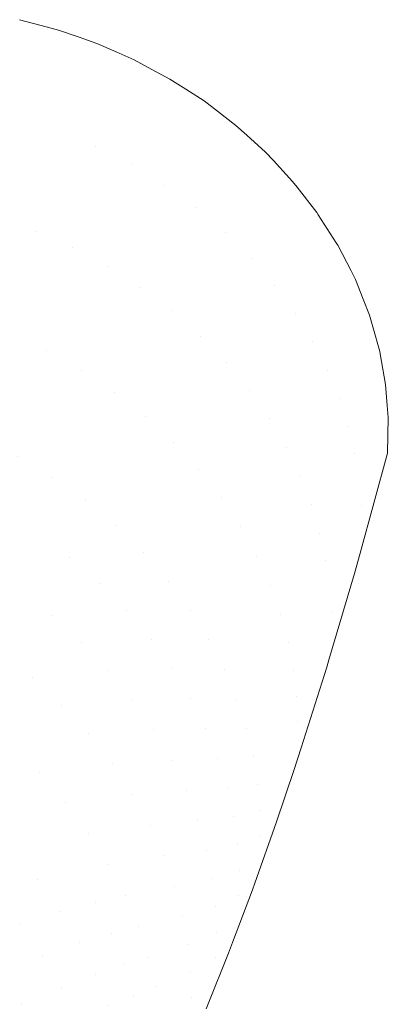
# Model space of a CAD drawing. Header units: centimetres. Extents: x -68 to 68, y -30 to 21.
# Tile 12 of 27: x 66.48 to 68.11, y -27.33 to -22.97. Entities that reach past the tile are written whole.
import ezdxf

# ---------------------------------------------------------------- set-up
doc = ezdxf.new("R2010")
doc.units = ezdxf.units.CM
doc.header["$LTSCALE"] = 2.54
doc.layers.add('Lucido design-1', color=7, linetype='Continuous')

# ---------------------------------------------------------------- blocks, each defined once
blk = doc.blocks.new('Gruppo-1')
at = {"color": 1, "linetype": 'Continuous', "lineweight": 9}
for points, invisible_edges in [([(66.5761, -22.9944, 168.0665), (66.4797, -22.9688, 168.0659), (66.2134, -23.8019, 169.4746)], 10), ([(66.2134, -23.8019, 169.4746), (66.3833, -23.8477, 169.4797), (66.5761, -22.9944, 168.0665)], 11), ([(66.653, -23.0149, 168.0669), (66.5761, -22.9944, 168.0665), (66.3833, -23.8477, 169.4797)], 10), ([(66.7442, -23.0469, 168.0629), (66.653, -23.0149, 168.0669), (66.3833, -23.8477, 169.4797)], 10), ([(66.3833, -23.8477, 169.4797), (66.5507, -23.9066, 169.4766), (66.7442, -23.0469, 168.0629)], 11), ([(66.8228, -23.0744, 168.0594), (66.7442, -23.0469, 168.0629), (66.5507, -23.9066, 169.4766)], 10), ([(66.8228, -23.0744, 168.0594), (66.5507, -23.9066, 169.4766), (66.8174, -23.531, 168.7397)], 11), ([(66.8174, -23.531, 168.7397), (66.9081, -23.1119, 168.0512), (66.8228, -23.0744, 168.0594)], 9), ([(66.9877, -23.1468, 168.0435), (66.9081, -23.1119, 168.0512), (66.8174, -23.531, 168.7397)], 10), ([(66.9877, -23.1468, 168.0435), (66.8174, -23.531, 168.7397), (66.9746, -23.6109, 168.7199)], 11), ([(66.9746, -23.6109, 168.7199), (67.066, -23.1888, 168.0314), (66.9877, -23.1468, 168.0435)], 9), ([(67.1462, -23.2319, 168.019), (67.066, -23.1888, 168.0314), (66.9746, -23.6109, 168.7199)], 10), ([(67.1462, -23.2319, 168.019), (66.9746, -23.6109, 168.7199), (67.1236, -23.7017, 168.6922)], 11), ([(67.1236, -23.7017, 168.6922), (67.216, -23.2768, 168.0038), (67.1462, -23.2319, 168.019)], 9), ([(67.2971, -23.3289, 167.9861), (67.216, -23.2768, 168.0038), (67.1236, -23.7017, 168.6922)], 10), ([(67.2971, -23.3289, 167.9861), (67.1236, -23.7017, 168.6922), (67.263, -23.8021, 168.6571)], 11), ([(67.263, -23.8021, 168.6571), (67.3566, -23.3745, 167.9689), (67.2971, -23.3289, 167.9861)], 9), ([(67.4388, -23.4373, 167.945), (67.3566, -23.3745, 167.9689), (67.263, -23.8021, 168.6571)], 10), ([(67.4388, -23.4373, 167.945), (67.263, -23.8021, 168.6571), (67.3913, -23.9107, 168.6152)], 11), ([(67.3913, -23.9107, 168.6152), (67.4864, -23.4805, 167.9272), (67.4388, -23.4373, 167.945)], 9), ([(67.5702, -23.5563, 167.8959), (67.4864, -23.4805, 167.9272), (67.3913, -23.9107, 168.6152)], 10), ([(66.5507, -23.9066, 169.4766), (66.7135, -23.9781, 169.4651), (66.8174, -23.531, 168.7397)], 11), ([(66.9746, -23.6109, 168.7199), (66.8174, -23.531, 168.7397), (66.7135, -23.9781, 169.4651)], 11), ([(67.3913, -23.9107, 168.6152), (67.5077, -24.026, 168.5673), (67.5702, -23.5563, 167.8959)], 11), ([(67.5077, -24.026, 168.5673), (67.6045, -23.5933, 167.8797), (67.5702, -23.5563, 167.8959)], 9), ([(67.6899, -23.6851, 167.8392), (67.6045, -23.5933, 167.8797), (67.5077, -24.026, 168.5673)], 10), ([(66.7135, -23.9781, 169.4651), (66.8697, -24.0615, 169.4453), (66.9746, -23.6109, 168.7199)], 11), ([(67.1236, -23.7017, 168.6922), (66.9746, -23.6109, 168.7199), (66.8697, -24.0615, 169.4453)], 11), ([(67.5077, -24.026, 168.5673), (67.6113, -24.1463, 168.5141), (67.6899, -23.6851, 167.8392)], 11), ([(67.6113, -24.1463, 168.5141), (67.7103, -23.7113, 167.827), (67.6899, -23.6851, 167.8392)], 9), ([(66.8697, -24.0615, 169.4453), (67.0175, -24.1556, 169.4174), (67.1236, -23.7017, 168.6922)], 11), ([(67.263, -23.8021, 168.6571), (67.1236, -23.7017, 168.6922), (67.0175, -24.1556, 169.4174)], 11), ([(67.7969, -23.8227, 167.7751), (67.7103, -23.7113, 167.827), (67.6113, -24.1463, 168.5141)], 10), ([(67.0175, -24.1556, 169.4174), (67.1554, -24.2591, 169.382), (67.263, -23.8021, 168.6571)], 11), ([(67.3913, -23.9107, 168.6152), (67.263, -23.8021, 168.6571), (67.1554, -24.2591, 169.382)], 11), ([(67.6113, -24.1463, 168.5141), (67.7019, -24.2702, 168.4565), (67.7969, -23.8227, 167.7751)], 11), ([(67.7019, -24.2702, 168.4565), (67.8034, -23.833, 167.77), (67.7969, -23.8227, 167.7751)], 9), ([(66.5507, -23.9066, 169.4766), (66.3833, -23.8477, 169.4797), (66.2702, -24.2952, 170.2082)], 11), ([(67.8829, -23.9572, 167.7094), (67.8034, -23.833, 167.77), (67.7019, -24.2702, 168.4565)], 10), ([(66.2702, -24.2952, 170.2082), (66.4373, -24.3582, 170.2055), (66.5507, -23.9066, 169.4766)], 11), ([(66.7135, -23.9781, 169.4651), (66.5507, -23.9066, 169.4766), (66.4373, -24.3582, 170.2055)], 11), ([(67.1554, -24.2591, 169.382), (67.2821, -24.3707, 169.3396), (67.3913, -23.9107, 168.6152)], 11), ([(67.5077, -24.026, 168.5673), (67.3913, -23.9107, 168.6152), (67.2821, -24.3707, 169.3396)], 11), ([(66.4373, -24.3582, 170.2055), (66.5995, -24.4338, 170.1941), (66.7135, -23.9781, 169.4651)], 11), ([(66.8697, -24.0615, 169.4453), (66.7135, -23.9781, 169.4651), (66.5995, -24.4338, 170.1941)], 11), ([(67.7019, -24.2702, 168.4565), (67.7793, -24.3959, 168.3955), (67.8829, -23.9572, 167.7094)], 11), ([(67.8899, -23.9681, 167.7041), (67.8829, -23.9572, 167.7094), (67.7793, -24.3959, 168.3955)], 10), ([(67.9487, -24.0824, 167.6459), (67.8899, -23.9681, 167.7041), (67.7793, -24.3959, 168.3955)], 10), ([(67.2821, -24.3707, 169.3396), (67.3965, -24.4887, 169.2911), (67.5077, -24.026, 168.5673)], 11), ([(67.6113, -24.1463, 168.5141), (67.5077, -24.026, 168.5673), (67.3965, -24.4887, 169.2911)], 11), ([(66.5995, -24.4338, 170.1941), (66.7549, -24.5212, 170.1742), (66.8697, -24.0615, 169.4453)], 11), ([(67.0175, -24.1556, 169.4174), (66.8697, -24.0615, 169.4453), (66.7549, -24.5212, 170.1742)], 11), ([(67.7793, -24.3959, 168.3955), (67.8439, -24.5221, 168.3319), (67.9487, -24.0824, 167.6459)], 11), ([(67.968, -24.1201, 167.6267), (67.9487, -24.0824, 167.6459), (67.8439, -24.5221, 168.3319)], 10), ([(68.0023, -24.2068, 167.5809), (67.968, -24.1201, 167.6267), (67.8439, -24.5221, 168.3319)], 10), ([(66.7549, -24.5212, 170.1742), (66.9015, -24.6192, 170.146), (67.0175, -24.1556, 169.4174)], 11), ([(67.1554, -24.2591, 169.382), (67.0175, -24.1556, 169.4174), (66.9015, -24.6192, 170.146)], 11), ([(67.3965, -24.4887, 169.2911), (67.498, -24.6115, 169.2373), (67.6113, -24.1463, 168.5141)], 11), ([(67.7019, -24.2702, 168.4565), (67.6113, -24.1463, 168.5141), (67.498, -24.6115, 169.2373)], 11), ([(67.8439, -24.5221, 168.3319), (67.896, -24.6476, 168.2667), (68.0023, -24.2068, 167.5809)], 11), ([(68.0303, -24.2775, 167.5435), (68.0023, -24.2068, 167.5809), (67.896, -24.6476, 168.2667)], 10), ([(66.9015, -24.6192, 170.146), (67.0379, -24.7265, 170.11), (67.1554, -24.2591, 169.382)], 11), ([(67.2821, -24.3707, 169.3396), (67.1554, -24.2591, 169.382), (67.0379, -24.7265, 170.11)], 11), ([(67.498, -24.6115, 169.2373), (67.5862, -24.7375, 169.179), (67.7019, -24.2702, 168.4565)], 11), ([(67.7793, -24.3959, 168.3955), (67.7019, -24.2702, 168.4565), (67.5862, -24.7375, 169.179)], 11), ([(68.0303, -24.2775, 167.5435), (67.896, -24.6476, 168.2667), (67.9362, -24.7711, 168.2004)], 11), ([(67.9362, -24.7711, 168.2004), (68.045, -24.3293, 167.5151), (68.0303, -24.2775, 167.5435)], 9), ([(68.0758, -24.4386, 167.4554), (68.045, -24.3293, 167.5151), (67.9362, -24.7711, 168.2004)], 10), ([(66.5995, -24.4338, 170.1941), (66.4373, -24.3582, 170.2055), (66.3103, -24.8243, 170.9393)], 11), ([(67.0379, -24.7265, 170.11), (67.1627, -24.8415, 170.0668), (67.2821, -24.3707, 169.3396)], 11), ([(67.3965, -24.4887, 169.2911), (67.2821, -24.3707, 169.3396), (67.1627, -24.8415, 170.0668)], 11), ([(66.3103, -24.8243, 170.9393), (66.4721, -24.9051, 170.9281), (66.5995, -24.4338, 170.1941)], 11), ([(66.7549, -24.5212, 170.1742), (66.5995, -24.4338, 170.1941), (66.4721, -24.9051, 170.9281)], 11), ([(67.5862, -24.7375, 169.179), (67.6612, -24.865, 169.1172), (67.7793, -24.3959, 168.3955)], 11), ([(67.8439, -24.5221, 168.3319), (67.7793, -24.3959, 168.3955), (67.6612, -24.865, 169.1172)], 11), ([(67.9362, -24.7711, 168.2004), (67.9654, -24.8918, 168.1339), (68.0758, -24.4386, 167.4554)], 11), ([(67.9654, -24.8918, 168.1339), (68.0777, -24.4491, 167.4494), (68.0758, -24.4386, 167.4554)], 9), ([(68.102, -24.5853, 167.3726), (68.0777, -24.4491, 167.4494), (67.9654, -24.8918, 168.1339)], 10), ([(66.4721, -24.9051, 170.9281), (66.6266, -24.9975, 170.9079), (66.7549, -24.5212, 170.1742)], 11), ([(66.9015, -24.6192, 170.146), (66.7549, -24.5212, 170.1742), (66.6266, -24.9975, 170.9079)], 11), ([(67.1627, -24.8415, 170.0668), (67.2749, -24.9627, 170.0174), (67.3965, -24.4887, 169.2911)], 11), ([(67.498, -24.6115, 169.2373), (67.3965, -24.4887, 169.2911), (67.2749, -24.9627, 170.0174)], 11), ([(67.6612, -24.865, 169.1172), (67.7232, -24.9928, 169.0529), (67.8439, -24.5221, 168.3319)], 11), ([(67.896, -24.6476, 168.2667), (67.8439, -24.5221, 168.3319), (67.7232, -24.9928, 169.0529)], 11), ([(68.102, -24.5853, 167.3726), (67.9654, -24.8918, 168.1339), (67.9941, -25.1216, 168.0026)], 11), ([(67.9941, -25.1216, 168.0026), (68.1095, -24.6783, 167.3186), (68.102, -24.5853, 167.3726)], 9), ([(66.6266, -24.9975, 170.9079), (66.772, -25.1003, 170.8791), (66.9015, -24.6192, 170.146)], 11), ([(67.0379, -24.7265, 170.11), (66.9015, -24.6192, 170.146), (66.772, -25.1003, 170.8791)], 11), ([(67.2749, -24.9627, 170.0174), (67.374, -25.0883, 169.9624), (67.498, -24.6115, 169.2373)], 11), ([(67.5862, -24.7375, 169.179), (67.498, -24.6115, 169.2373), (67.374, -25.0883, 169.9624)], 11), ([(67.7232, -24.9928, 169.0529), (67.7726, -25.1194, 168.9868), (67.896, -24.6476, 168.2667)], 11), ([(67.9362, -24.7711, 168.2004), (67.896, -24.6476, 168.2667), (67.7726, -25.1194, 168.9868)], 11), ([(68.1138, -24.7324, 167.2873), (68.1095, -24.6783, 167.3186), (67.9941, -25.1216, 168.0026)], 10), ([(66.772, -25.1003, 170.8791), (66.9067, -25.2122, 170.8421), (67.0379, -24.7265, 170.11)], 11), ([(67.1627, -24.8415, 170.0668), (67.0379, -24.7265, 170.11), (66.9067, -25.2122, 170.8421)], 11), ([(67.374, -25.0883, 169.9624), (67.4596, -25.2167, 169.9029), (67.5862, -24.7375, 169.179)], 11), ([(67.6612, -24.865, 169.1172), (67.5862, -24.7375, 169.179), (67.4596, -25.2167, 169.9029)], 11), ([(68.1106, -24.8896, 167.1935), (68.1138, -24.7324, 167.2873), (67.9941, -25.1216, 168.0026)], 10), ([(67.7726, -25.1194, 168.9868), (67.8102, -25.2438, 168.9197), (67.9362, -24.7711, 168.2004)], 11), ([(67.9654, -24.8918, 168.1339), (67.9362, -24.7711, 168.2004), (67.8102, -25.2438, 168.9197)], 11), ([(66.9067, -25.2122, 170.8421), (67.0294, -25.3315, 170.7976), (67.1627, -24.8415, 170.0668)], 11), ([(67.2749, -24.9627, 170.0174), (67.1627, -24.8415, 170.0668), (67.0294, -25.3315, 170.7976)], 11), ([(67.4596, -25.2167, 169.9029), (67.5317, -25.3463, 169.8399), (67.6612, -24.865, 169.1172)], 11), ([(67.7232, -24.9928, 169.0529), (67.6612, -24.865, 169.1172), (67.5317, -25.3463, 169.8399)], 11), ([(66.6266, -24.9975, 170.9079), (66.4721, -24.9051, 170.9281), (66.3246, -25.403, 171.6703)], 11), ([(67.8102, -25.2438, 168.9197), (67.8367, -25.3651, 168.8525), (67.9654, -24.8918, 168.1339)], 11), ([(67.9941, -25.1216, 168.0026), (67.9654, -24.8918, 168.1339), (67.8367, -25.3651, 168.8525)], 11), ([(67.9941, -25.1216, 168.0026), (67.9886, -25.3331, 167.8761), (68.1106, -24.8896, 167.1935)], 9), ([(66.3246, -25.403, 171.6703), (66.4783, -25.5019, 171.6497), (66.6266, -24.9975, 170.9079)], 11), ([(66.6266, -24.9975, 170.9079), (66.4783, -25.5019, 171.6497), (66.7004, -25.3509, 171.2483)], 11), ([(66.7004, -25.3509, 171.2483), (66.772, -25.1003, 170.8791), (66.6266, -24.9975, 170.9079)], 11), ([(67.0294, -25.3315, 170.7976), (67.1392, -25.4565, 170.7465), (67.2749, -24.9627, 170.0174)], 11), ([(67.374, -25.0883, 169.9624), (67.2749, -24.9627, 170.0174), (67.1392, -25.4565, 170.7465)], 11), ([(67.5317, -25.3463, 169.8399), (67.5907, -25.4758, 169.7741), (67.7232, -24.9928, 169.0529)], 11), ([(67.7726, -25.1194, 168.9868), (67.7232, -24.9928, 169.0529), (67.5907, -25.4758, 169.7741)], 11), ([(67.1392, -25.4565, 170.7465), (67.2354, -25.5856, 170.6897), (67.374, -25.0883, 169.9624)], 11), ([(67.4596, -25.2167, 169.9029), (67.374, -25.0883, 169.9624), (67.2354, -25.5856, 170.6897)], 11), ([(66.9067, -25.2122, 170.8421), (66.772, -25.1003, 170.8791), (66.7004, -25.3509, 171.2483)], 11), ([(67.5907, -25.4758, 169.7741), (67.6371, -25.6037, 169.7067), (67.7726, -25.1194, 168.9868)], 11), ([(67.8102, -25.2438, 168.9197), (67.7726, -25.1194, 168.9868), (67.6371, -25.6037, 169.7067)], 11), ([(67.8367, -25.3651, 168.8525), (67.8603, -25.5953, 168.7196), (67.9941, -25.1216, 168.0026)], 11), ([(67.9639, -25.4229, 168.0144), (67.9941, -25.1216, 168.0026), (67.8603, -25.5953, 168.7196)], 11), ([(67.9639, -25.4229, 168.0144), (67.9886, -25.3331, 167.8761), (67.9941, -25.1216, 168.0026)], 10), ([(66.7004, -25.3509, 171.2483), (66.8342, -25.4656, 171.2106), (66.9067, -25.2122, 170.8421)], 11), ([(67.0294, -25.3315, 170.7976), (66.9067, -25.2122, 170.8421), (66.8342, -25.4656, 171.2106)], 11), ([(67.2354, -25.5856, 170.6897), (67.3178, -25.7169, 170.6282), (67.4596, -25.2167, 169.9029)], 11), ([(67.5317, -25.3463, 169.8399), (67.4596, -25.2167, 169.9029), (67.3178, -25.7169, 170.6282)], 11), ([(67.6371, -25.6037, 169.7067), (67.6715, -25.729, 169.6382), (67.8102, -25.2438, 168.9197)], 11), ([(67.8367, -25.3651, 168.8525), (67.8102, -25.2438, 168.9197), (67.6715, -25.729, 169.6382)], 11), ([(66.4783, -25.5019, 171.6497), (66.6224, -25.6109, 171.6198), (66.7004, -25.3509, 171.2483)], 11), ([(66.8342, -25.4656, 171.2106), (66.7004, -25.3509, 171.2483), (66.6224, -25.6109, 171.6198)], 11), ([(66.8342, -25.4656, 171.2106), (66.9557, -25.5874, 171.1651), (67.0294, -25.3315, 170.7976)], 11), ([(67.1392, -25.4565, 170.7465), (67.0294, -25.3315, 170.7976), (66.9557, -25.5874, 171.1651)], 11), ([(67.3178, -25.7169, 170.6282), (67.3865, -25.8489, 170.5629), (67.5317, -25.3463, 169.8399)], 11), ([(67.5907, -25.4758, 169.7741), (67.5317, -25.3463, 169.8399), (67.3865, -25.8489, 170.5629)], 11), ([(67.6715, -25.729, 169.6382), (67.695, -25.8507, 169.5696), (67.8367, -25.3651, 168.8525)], 11), ([(67.8367, -25.3651, 168.8525), (67.695, -25.8507, 169.5696), (67.7082, -25.9682, 169.5014)], 11), ([(67.7082, -25.9682, 169.5014), (67.8603, -25.5953, 168.7196), (67.8367, -25.3651, 168.8525)], 11), ([(67.8603, -25.5953, 168.7196), (67.8505, -25.806, 168.592), (67.9639, -25.4229, 168.0144)], 9), ([(66.6224, -25.6109, 171.6198), (66.7551, -25.7287, 171.5812), (66.8342, -25.4656, 171.2106)], 11), ([(66.9557, -25.5874, 171.1651), (66.8342, -25.4656, 171.2106), (66.7551, -25.7287, 171.5812)], 11), ([(66.9557, -25.5874, 171.1651), (67.064, -25.7147, 171.1128), (67.1392, -25.4565, 170.7465)], 11), ([(67.2354, -25.5856, 170.6897), (67.1392, -25.4565, 170.7465), (67.064, -25.7147, 171.1128)], 11), ([(67.3865, -25.8489, 170.5629), (67.4418, -25.9801, 170.4949), (67.5907, -25.4758, 169.7741)], 11), ([(67.6371, -25.6037, 169.7067), (67.5907, -25.4758, 169.7741), (67.4418, -25.9801, 170.4949)], 11), ([(66.6224, -25.6109, 171.6198), (66.4783, -25.5019, 171.6497), (66.3927, -25.7716, 172.0263)], 11), ([(66.3927, -25.7716, 172.0263), (66.536, -25.8846, 171.9956), (66.6224, -25.6109, 171.6198)], 11), ([(66.7551, -25.7287, 171.5812), (66.6224, -25.6109, 171.6198), (66.536, -25.8846, 171.9956)], 11), ([(66.7551, -25.7287, 171.5812), (66.8753, -25.8533, 171.5345), (66.9557, -25.5874, 171.1651)], 11), ([(67.064, -25.7147, 171.1128), (66.9557, -25.5874, 171.1651), (66.8753, -25.8533, 171.5345)], 11), ([(67.064, -25.7147, 171.1128), (67.1586, -25.8457, 171.0547), (67.2354, -25.5856, 170.6897)], 11), ([(67.3178, -25.7169, 170.6282), (67.2354, -25.5856, 170.6897), (67.1586, -25.8457, 171.0547)], 11), ([(67.4418, -25.9801, 170.4949), (67.4845, -26.1094, 170.4251), (67.6371, -25.6037, 169.7067)], 11), ([(67.6715, -25.729, 169.6382), (67.6371, -25.6037, 169.7067), (67.4845, -26.1094, 170.4251)], 11), ([(67.7082, -25.9682, 169.5014), (67.7124, -26.0809, 169.4342), (67.8603, -25.5953, 168.7196)], 11), ([(67.8603, -25.5953, 168.7196), (67.7124, -26.0809, 169.4342), (67.7283, -26.1956, 169.1671)], 11), ([(67.7283, -26.1956, 169.1671), (67.8411, -25.8377, 168.6398), (67.8603, -25.5953, 168.7196)], 10), ([(67.8411, -25.8377, 168.6398), (67.8505, -25.806, 168.592), (67.8603, -25.5953, 168.7196)], 10), ([(66.536, -25.8846, 171.9956), (66.6676, -26.0059, 171.9556), (66.7551, -25.7287, 171.5812)], 11), ([(66.8753, -25.8533, 171.5345), (66.7551, -25.7287, 171.5812), (66.6676, -26.0059, 171.9556)], 11), ([(66.8753, -25.8533, 171.5345), (66.9821, -25.9831, 171.4806), (67.064, -25.7147, 171.1128)], 11), ([(67.1586, -25.8457, 171.0547), (67.064, -25.7147, 171.1128), (66.9821, -25.9831, 171.4806)], 11), ([(67.1586, -25.8457, 171.0547), (67.2391, -25.9786, 170.9916), (67.3178, -25.7169, 170.6282)], 11), ([(67.3865, -25.8489, 170.5629), (67.3178, -25.7169, 170.6282), (67.2391, -25.9786, 170.9916)], 11), ([(67.4845, -26.1094, 170.4251), (67.5151, -26.2355, 170.3543), (67.6715, -25.729, 169.6382)], 11), ([(67.695, -25.8507, 169.5696), (67.6715, -25.729, 169.6382), (67.5151, -26.2355, 170.3543)], 11), ([(66.536, -25.8846, 171.9956), (66.3927, -25.7716, 172.0263), (66.2943, -26.0627, 172.4112)], 11), ([(66.6676, -26.0059, 171.9556), (66.7864, -26.1338, 171.9072), (66.8753, -25.8533, 171.5345)], 11), ([(66.9821, -25.9831, 171.4806), (66.8753, -25.8533, 171.5345), (66.7864, -26.1338, 171.9072)], 11), ([(66.9821, -25.9831, 171.4806), (67.0748, -26.1163, 171.4207), (67.1586, -25.8457, 171.0547)], 11), ([(67.2391, -25.9786, 170.9916), (67.1586, -25.8457, 171.0547), (67.0748, -26.1163, 171.4207)], 11), ([(67.2391, -25.9786, 170.9916), (67.3058, -26.112, 170.9248), (67.3865, -25.8489, 170.5629)], 11), ([(67.4418, -25.9801, 170.4949), (67.3865, -25.8489, 170.5629), (67.3058, -26.112, 170.9248)], 11), ([(67.5151, -26.2355, 170.3543), (67.5347, -26.3576, 170.2834), (67.695, -25.8507, 169.5696)], 11), ([(67.7082, -25.9682, 169.5014), (67.695, -25.8507, 169.5696), (67.5347, -26.3576, 170.2834)], 11), ([(66.2943, -26.0627, 172.4112), (66.4367, -26.1804, 172.3793), (66.536, -25.8846, 171.9956)], 11), ([(66.6676, -26.0059, 171.9556), (66.536, -25.8846, 171.9956), (66.4367, -26.1804, 172.3793)], 11), ([(66.7864, -26.1338, 171.9072), (66.8913, -26.2665, 171.8514), (66.9821, -25.9831, 171.4806)], 11), ([(67.0748, -26.1163, 171.4207), (66.9821, -25.9831, 171.4806), (66.8913, -26.2665, 171.8514)], 11), ([(67.0748, -26.1163, 171.4207), (67.1532, -26.251, 171.3557), (67.2391, -25.9786, 170.9916)], 11), ([(67.3058, -26.112, 170.9248), (67.2391, -25.9786, 170.9916), (67.1532, -26.251, 171.3557)], 11), ([(67.3058, -26.112, 170.9248), (67.3591, -26.2442, 170.8551), (67.4418, -25.9801, 170.4949)], 11), ([(67.4845, -26.1094, 170.4251), (67.4418, -25.9801, 170.4949), (67.3591, -26.2442, 170.8551)], 11), ([(67.5347, -26.3576, 170.2834), (67.5441, -26.475, 170.213), (67.7082, -25.9682, 169.5014)], 11), ([(67.7124, -26.0809, 169.4342), (67.7082, -25.9682, 169.5014), (67.5441, -26.475, 170.213)], 11), ([(66.4367, -26.1804, 172.3793), (66.5671, -26.306, 172.3376), (66.6676, -26.0059, 171.9556)], 11), ([(66.7864, -26.1338, 171.9072), (66.6676, -26.0059, 171.9556), (66.5671, -26.306, 172.3376)], 11), ([(67.5441, -26.475, 170.213), (67.5446, -26.5872, 170.1436), (67.7124, -26.0809, 169.4342)], 11), ([(67.6184, -26.5238, 169.6361), (67.7124, -26.0809, 169.4342), (67.5446, -26.5872, 170.1436)], 11), ([(67.6184, -26.5238, 169.6361), (67.6963, -26.2911, 169.3037), (67.7124, -26.0809, 169.4342)], 10), ([(67.7124, -26.0809, 169.4342), (67.6963, -26.2911, 169.3037), (67.7283, -26.1956, 169.1671)], 9), ([(66.5671, -26.306, 172.3376), (66.6841, -26.4377, 172.2868), (66.7864, -26.1338, 171.9072)], 11), ([(66.8913, -26.2665, 171.8514), (66.7864, -26.1338, 171.9072), (66.6841, -26.4377, 172.2868)], 11), ([(66.8913, -26.2665, 171.8514), (66.9819, -26.402, 171.7891), (67.0748, -26.1163, 171.4207)], 11), ([(67.1532, -26.251, 171.3557), (67.0748, -26.1163, 171.4207), (66.9819, -26.402, 171.7891)], 11), ([(67.1532, -26.251, 171.3557), (67.2177, -26.3857, 171.2868), (67.3058, -26.112, 170.9248)], 11), ([(67.3591, -26.2442, 170.8551), (67.3058, -26.112, 170.9248), (67.2177, -26.3857, 171.2868)], 11), ([(67.3591, -26.2442, 170.8551), (67.3994, -26.3741, 170.7836), (67.4845, -26.1094, 170.4251)], 11), ([(67.5151, -26.2355, 170.3543), (67.4845, -26.1094, 170.4251), (67.3994, -26.3741, 170.7836)], 11), ([(66.5671, -26.306, 172.3376), (66.4367, -26.1804, 172.3793), (66.3162, -26.5125, 172.7777)], 11), ([(66.6841, -26.4377, 172.2868), (66.7869, -26.5737, 172.228), (66.8913, -26.2665, 171.8514)], 11), ([(66.9819, -26.402, 171.7891), (66.8913, -26.2665, 171.8514), (66.7869, -26.5737, 172.228)], 11), ([(66.9819, -26.402, 171.7891), (67.058, -26.5386, 171.7216), (67.1532, -26.251, 171.3557)], 11), ([(67.2177, -26.3857, 171.2868), (67.1532, -26.251, 171.3557), (67.058, -26.5386, 171.7216)], 11), ([(67.2177, -26.3857, 171.2868), (67.2685, -26.5189, 171.215), (67.3591, -26.2442, 170.8551)], 11), ([(67.3994, -26.3741, 170.7836), (67.3591, -26.2442, 170.8551), (67.2685, -26.5189, 171.215)], 11), ([(67.3994, -26.3741, 170.7836), (67.4278, -26.5005, 170.7112), (67.5151, -26.2355, 170.3543)], 11), ([(67.5347, -26.3576, 170.2834), (67.5151, -26.2355, 170.3543), (67.4278, -26.5005, 170.7112)], 11), ([(66.3162, -26.5125, 172.7777), (66.445, -26.6435, 172.7333), (66.5671, -26.306, 172.3376)], 11), ([(66.6841, -26.4377, 172.2868), (66.5671, -26.306, 172.3376), (66.445, -26.6435, 172.7333)], 11), ([(67.058, -26.5386, 171.7216), (67.1199, -26.6747, 171.6499), (67.2177, -26.3857, 171.2868)], 11), ([(67.2685, -26.5189, 171.215), (67.2177, -26.3857, 171.2868), (67.1199, -26.6747, 171.6499)], 11), ([(67.2685, -26.5189, 171.215), (67.3064, -26.6494, 171.1414), (67.3994, -26.3741, 170.7836)], 11), ([(67.4278, -26.5005, 170.7112), (67.3994, -26.3741, 170.7836), (67.3064, -26.6494, 171.1414)], 11), ([(67.4278, -26.5005, 170.7112), (67.4451, -26.6226, 170.6386), (67.5347, -26.3576, 170.2834)], 11), ([(67.5441, -26.475, 170.213), (67.5347, -26.3576, 170.2834), (67.4451, -26.6226, 170.6386)], 11), ([(66.445, -26.6435, 172.7333), (66.56, -26.7798, 172.679), (66.6841, -26.4377, 172.2868)], 11), ([(66.7869, -26.5737, 172.228), (66.6841, -26.4377, 172.2868), (66.56, -26.7798, 172.679)], 11), ([(66.7869, -26.5737, 172.228), (66.8751, -26.7118, 172.1625), (66.9819, -26.402, 171.7891)], 11), ([(67.058, -26.5386, 171.7216), (66.9819, -26.402, 171.7891), (66.8751, -26.7118, 172.1625)], 11), ([(67.4451, -26.6226, 170.6386), (67.4523, -26.7398, 170.5666), (67.5441, -26.475, 170.213)], 11), ([(67.5446, -26.5872, 170.1436), (67.5441, -26.475, 170.213), (67.4523, -26.7398, 170.5666)], 11), ([(67.1199, -26.6747, 171.6499), (67.168, -26.8088, 171.5753), (67.2685, -26.5189, 171.215)], 11), ([(67.3064, -26.6494, 171.1414), (67.2685, -26.5189, 171.215), (67.168, -26.8088, 171.5753)], 11), ([(67.3064, -26.6494, 171.1414), (67.3323, -26.776, 171.0668), (67.4278, -26.5005, 170.7112)], 11), ([(67.4451, -26.6226, 170.6386), (67.4278, -26.5005, 170.7112), (67.3323, -26.776, 171.0668)], 11), ([(67.5446, -26.5872, 170.1436), (67.5219, -26.795, 170.0095), (67.6184, -26.5238, 169.6361)], 9), ([(66.8751, -26.7118, 172.1625), (66.9485, -26.8505, 172.0913), (67.058, -26.5386, 171.7216)], 11), ([(67.1199, -26.6747, 171.6499), (67.058, -26.5386, 171.7216), (66.9485, -26.8505, 172.0913)], 11), ([(66.56, -26.7798, 172.679), (66.6604, -26.9194, 172.6159), (66.7869, -26.5737, 172.228)], 11), ([(66.7869, -26.5737, 172.228), (66.6604, -26.9194, 172.6159), (66.8142, -26.8793, 172.352)], 11), ([(66.8142, -26.8793, 172.352), (66.8751, -26.7118, 172.1625), (66.7869, -26.5737, 172.228)], 11), ([(67.4523, -26.7398, 170.5666), (67.4506, -26.8515, 170.4957), (67.5446, -26.5872, 170.1436)], 11), ([(67.5114, -26.8245, 170.0502), (67.5446, -26.5872, 170.1436), (67.4506, -26.8515, 170.4957)], 11), ([(67.5114, -26.8245, 170.0502), (67.5219, -26.795, 170.0095), (67.5446, -26.5872, 170.1436)], 10), ([(66.56, -26.7798, 172.679), (66.445, -26.6435, 172.7333), (66.3701, -26.8342, 172.9392)], 11), ([(67.168, -26.8088, 171.5753), (67.203, -26.9397, 171.4988), (67.3064, -26.6494, 171.1414)], 11), ([(67.3323, -26.776, 171.0668), (67.3064, -26.6494, 171.1414), (67.203, -26.9397, 171.4988)], 11), ([(67.3323, -26.776, 171.0668), (67.347, -26.898, 170.9921), (67.4451, -26.6226, 170.6386)], 11), ([(67.4523, -26.7398, 170.5666), (67.4451, -26.6226, 170.6386), (67.347, -26.898, 170.9921)], 11), ([(66.9485, -26.8505, 172.0913), (67.0073, -26.9879, 172.0158), (67.1199, -26.6747, 171.6499)], 11), ([(67.168, -26.8088, 171.5753), (67.1199, -26.6747, 171.6499), (67.0073, -26.9879, 172.0158)], 11), ([(66.9485, -26.8505, 172.0913), (66.8751, -26.7118, 172.1625), (66.8142, -26.8793, 172.352)], 11), ([(67.347, -26.898, 170.9921), (67.3518, -27.0146, 170.918), (67.4523, -26.7398, 170.5666)], 11), ([(67.4506, -26.8515, 170.4957), (67.4523, -26.7398, 170.5666), (67.3518, -27.0146, 170.918)], 11), ([(66.3701, -26.8342, 172.9392), (66.484, -26.9731, 172.8824), (66.56, -26.7798, 172.679)], 11), ([(66.6604, -26.9194, 172.6159), (66.56, -26.7798, 172.679), (66.484, -26.9731, 172.8824)], 11), ([(67.203, -26.9397, 171.4988), (67.226, -27.0663, 171.4214), (67.3323, -26.776, 171.0668)], 11), ([(67.347, -26.898, 170.9921), (67.3323, -26.776, 171.0668), (67.226, -27.0663, 171.4214)], 11), ([(66.484, -26.9731, 172.8824), (66.3701, -26.8342, 172.9392), (66.2793, -27.0497, 173.1545)], 11), ([(67.0073, -26.9879, 172.0158), (67.0522, -27.1227, 171.9372), (67.168, -26.8088, 171.5753)], 11), ([(67.203, -26.9397, 171.4988), (67.168, -26.8088, 171.5753), (67.0522, -27.1227, 171.9372)], 11), ([(67.4506, -26.8515, 170.4957), (67.4235, -27.0578, 170.3585), (67.5114, -26.8245, 170.0502)], 9), ([(66.8142, -26.8793, 172.352), (66.886, -27.019, 172.2784), (66.9485, -26.8505, 172.0913)], 11), ([(67.0073, -26.9879, 172.0158), (66.9485, -26.8505, 172.0913), (66.886, -27.019, 172.2784)], 11), ([(67.3518, -27.0146, 170.918), (67.3475, -27.1256, 170.8451), (67.4506, -26.8515, 170.4957)], 11), ([(67.4058, -27.1048, 170.4206), (67.4506, -26.8515, 170.4957), (67.3475, -27.1256, 170.8451)], 11), ([(67.4058, -27.1048, 170.4206), (67.4235, -27.0578, 170.3585), (67.4506, -26.8515, 170.4957)], 10), ([(66.484, -26.9731, 172.8824), (66.583, -27.1147, 172.8163), (66.6604, -26.9194, 172.6159)], 11), ([(66.7456, -27.0604, 172.5454), (66.6604, -26.9194, 172.6159), (66.583, -27.1147, 172.8163)], 11), ([(66.6604, -26.9194, 172.6159), (66.7456, -27.0604, 172.5454), (66.8142, -26.8793, 172.352)], 11), ([(66.886, -27.019, 172.2784), (66.8142, -26.8793, 172.352), (66.7456, -27.0604, 172.5454)], 11), ([(67.226, -27.0663, 171.4214), (67.2379, -27.1878, 171.3439), (67.347, -26.898, 170.9921)], 11), ([(67.3518, -27.0146, 170.918), (67.347, -26.898, 170.9921), (67.2379, -27.1878, 171.3439)], 11), ([(67.0522, -27.1227, 171.9372), (67.084, -27.2536, 171.8566), (67.203, -26.9397, 171.4988)], 11), ([(67.226, -27.0663, 171.4214), (67.203, -26.9397, 171.4988), (67.084, -27.2536, 171.8566)], 11), ([(66.2793, -27.0497, 173.1545), (66.392, -27.1913, 173.0944), (66.484, -26.9731, 172.8824)], 11), ([(66.583, -27.1147, 172.8163), (66.484, -26.9731, 172.8824), (66.392, -27.1913, 173.0944)], 11), ([(66.886, -27.019, 172.2784), (66.9432, -27.157, 172.2004), (67.0073, -26.9879, 172.0158)], 11), ([(67.0522, -27.1227, 171.9372), (67.0073, -26.9879, 172.0158), (66.9432, -27.157, 172.2004)], 11), ([(66.7456, -27.0604, 172.5454), (66.8158, -27.201, 172.4688), (66.886, -27.019, 172.2784)], 11), ([(66.9432, -27.157, 172.2004), (66.886, -27.019, 172.2784), (66.8158, -27.201, 172.4688)], 11), ([(67.2379, -27.1878, 171.3439), (67.2397, -27.3036, 171.267), (67.3518, -27.0146, 170.918)], 11), ([(67.3475, -27.1256, 170.8451), (67.3518, -27.0146, 170.918), (67.2397, -27.3036, 171.267)], 11), ([(66.583, -27.1147, 172.8163), (66.6667, -27.257, 172.7423), (66.7456, -27.0604, 172.5454)], 11), ([(66.8158, -27.201, 172.4688), (66.7456, -27.0604, 172.5454), (66.6667, -27.257, 172.7423)], 11), ([(67.084, -27.2536, 171.8566), (67.1036, -27.3797, 171.7752), (67.226, -27.0663, 171.4214)], 11), ([(67.2379, -27.1878, 171.3439), (67.226, -27.0663, 171.4214), (67.1036, -27.3797, 171.7752)], 11), ([(66.392, -27.1913, 173.0944), (66.4895, -27.3348, 173.0243), (66.583, -27.1147, 172.8163)], 11), ([(66.6667, -27.257, 172.7423), (66.583, -27.1147, 172.8163), (66.4895, -27.3348, 173.0243)], 11), ([(66.9432, -27.157, 172.2004), (66.9863, -27.2919, 172.1192), (67.0522, -27.1227, 171.9372)], 11), ([(67.084, -27.2536, 171.8566), (67.0522, -27.1227, 171.9372), (66.9863, -27.2919, 172.1192)], 11), ([(67.2397, -27.3036, 171.267), (67.2328, -27.4133, 171.1915), (67.3475, -27.1256, 170.8451)], 11), ([(67.3071, -27.3522, 170.7333), (67.3475, -27.1256, 170.8451), (67.2328, -27.4133, 171.1915)], 11), ([(67.3071, -27.3522, 170.7333), (67.3162, -27.3294, 170.7044), (67.3475, -27.1256, 170.8451)], 10), ([(67.3475, -27.1256, 170.8451), (67.3162, -27.3294, 170.7044), (67.4058, -27.1048, 170.4206)], 9), ([(66.8158, -27.201, 172.4688), (66.8711, -27.3394, 172.3876), (66.9432, -27.157, 172.2004)], 11), ([(66.9863, -27.2919, 172.1192), (66.9432, -27.157, 172.2004), (66.8711, -27.3394, 172.3876)], 11), ([(66.4895, -27.3348, 173.0243), (66.392, -27.1913, 173.0944), (66.2709, -27.4514, 173.3215)], 11), ([(66.6667, -27.257, 172.7423), (66.735, -27.3982, 172.662), (66.8158, -27.201, 172.4688)], 11), ([(66.8711, -27.3394, 172.3876), (66.8158, -27.201, 172.4688), (66.735, -27.3982, 172.662)], 11), ([(67.1036, -27.3797, 171.7752), (67.1122, -27.5001, 171.6937), (67.2379, -27.1878, 171.3439)], 11), ([(67.2397, -27.3036, 171.267), (67.2379, -27.1878, 171.3439), (67.1122, -27.5001, 171.6937)], 11), ([(66.4895, -27.3348, 173.0243), (66.5716, -27.4783, 172.9458), (66.6667, -27.257, 172.7423)], 11), ([(66.735, -27.3982, 172.662), (66.6667, -27.257, 172.7423), (66.5716, -27.4783, 172.9458)], 11), ([(66.9863, -27.2919, 172.1192), (67.0163, -27.4226, 172.036), (67.084, -27.2536, 171.8566)], 11), ([(67.1036, -27.3797, 171.7752), (67.084, -27.2536, 171.8566), (67.0163, -27.4226, 172.036)], 11), ([(66.8711, -27.3394, 172.3876), (66.9124, -27.4742, 172.303), (66.9863, -27.2919, 172.1192)], 11), ([(67.0163, -27.4226, 172.036), (66.9863, -27.2919, 172.1192), (66.9124, -27.4742, 172.303)], 11), ([(67.1122, -27.5001, 171.6937), (67.1108, -27.6144, 171.613), (67.2397, -27.3036, 171.267)], 11), ([(67.2328, -27.4133, 171.1915), (67.2397, -27.3036, 171.267), (67.1108, -27.6144, 171.613)], 11)]:
    blk.add_3dface(points, dxfattribs=dict(at, invisible_edges=invisible_edges))

msp = doc.modelspace()

# ---------------------------------------------------------------- block references
at = {"layer": 'Lucido design-1', "color": 1, "true_color": 0xff0000}
msp.add_blockref('Gruppo-1', (0, 0), dxfattribs=at)

doc.saveas('drawing.dxf')
